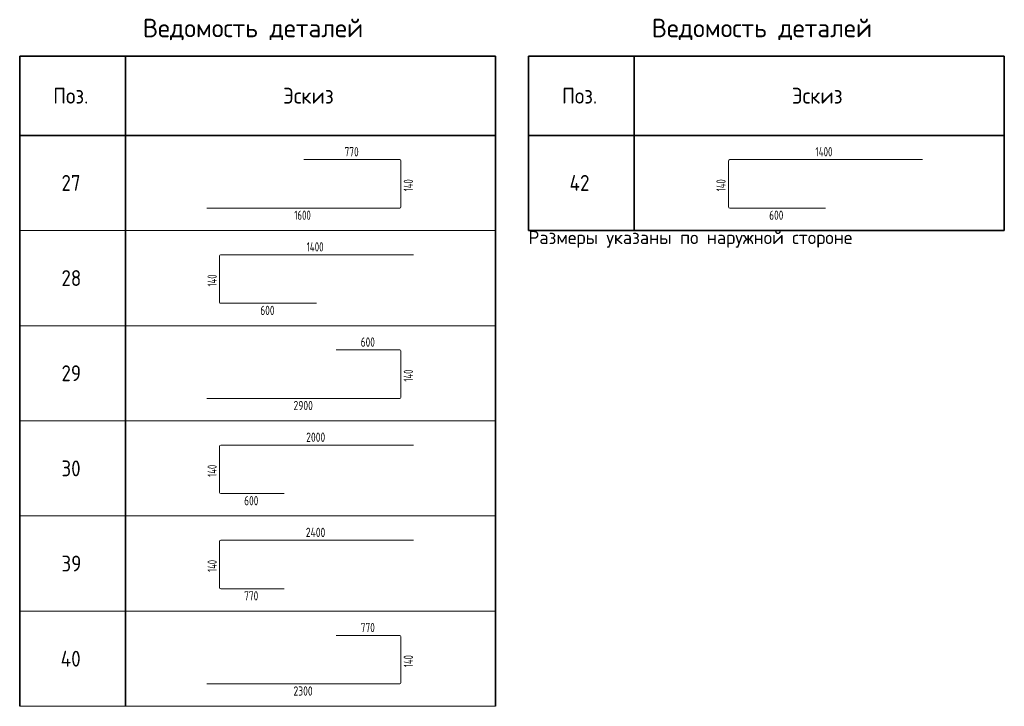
# Model space of a CAD drawing. Header units: metres. Extents: x -38 to 107, y -15 to 21.
# Tile 254 of 254: x 88 to 107, y 2 to 15. Entities that reach past the tile are written whole.
import ezdxf

# ---------------------------------------------------------------- set-up
doc = ezdxf.new("R2010")
doc.units = ezdxf.units.M
doc.styles.add('ISOCPEUR', font='txt')

msp = doc.modelspace()

# ---------------------------------------------------------------- linework, layer by layer
at = {"color": 7, "linetype": 'Continuous', "lineweight": 35, "transparency": 33554687}
for p, q in [((88.274, 14.7472), (97.274, 14.7472)), ((88.274, 13.2472), (88.274, 14.7472)), ((88.274, 14.7472), (88.274, 11.4472)), ((90.274, 13.2472), (90.274, 14.7472)), ((90.274, 14.7472), (90.274, 11.4472)), ((97.274, 13.2472), (97.274, 14.7472)), ((97.274, 14.7472), (97.274, 11.4472)), ((97.9006, 14.7472), (106.9006, 14.7472)), ((97.9006, 13.2472), (97.9006, 14.7472)), ((97.9006, 14.7472), (97.9006, 11.4472)), ((99.9006, 13.2472), (99.9006, 14.7472)), ((99.9006, 14.7472), (99.9006, 11.4472)), ((106.9006, 13.2472), (106.9006, 14.7472)), ((106.9006, 14.7472), (106.9006, 11.4472)), ((97.274, 13.2472), (88.274, 13.2472)), ((106.9006, 13.2472), (97.9006, 13.2472)), ((88.274, 12.9472), (88.274, 9.6472)), ((90.274, 12.9472), (90.274, 9.6472)), ((97.274, 12.9472), (97.274, 9.6472)), ((97.9006, 11.4472), (106.9006, 11.4472)), ((88.274, 11.1472), (88.274, 7.8472)), ((90.274, 11.1472), (90.274, 7.8472)), ((97.274, 11.1472), (97.274, 7.8472)), ((88.274, 9.3472), (88.274, 6.0472)), ((90.274, 9.3472), (90.274, 6.0472)), ((97.274, 9.3472), (97.274, 6.0472)), ((88.274, 7.5472), (88.274, 4.2472)), ((90.274, 7.5472), (90.274, 4.2472)), ((97.274, 7.5472), (97.274, 4.2472)), ((88.274, 5.7472), (88.274, 2.4472)), ((90.274, 5.7472), (90.274, 2.4472)), ((97.274, 5.7472), (97.274, 2.4472))]:
    msp.add_line(p, q, dxfattribs=at)
at = {"color": 7, "linetype": 'Continuous', "lineweight": 18, "transparency": 33554687}
for p, q in [((93.6501, 12.7875), (95.4627, 12.7875)), ((95.4843, 12.7659), (95.4843, 11.892)), ((101.6829, 11.8988), (101.6829, 12.7591)), ((101.7113, 12.7875), (105.3513, 12.7875)), ((95.4627, 11.8704), (91.816, 11.8704)), ((103.5171, 11.8704), (101.7113, 11.8704)), ((92.0563, 10.0893), (92.0563, 10.9686)), ((92.0752, 10.9875), (95.7246, 10.9875)), ((93.8905, 10.0704), (92.0752, 10.0704)), ((94.2615, 9.1875), (95.4654, 9.1875)), ((95.4843, 9.1686), (95.4843, 8.2893)), ((95.4654, 8.2704), (91.816, 8.2704)), ((92.0563, 4.692), (92.0563, 5.5659)), ((92.0779, 5.5875), (95.7246, 5.5875)), ((93.2791, 4.6704), (92.0779, 4.6704)), ((94.2615, 3.7875), (95.4627, 3.7875)), ((95.4843, 3.7659), (95.4843, 2.892)), ((95.4627, 2.8704), (91.816, 2.8704))]:
    msp.add_line(p, q, dxfattribs=at)
at = {"color": 7, "linetype": 'Continuous', "lineweight": 13, "transparency": 33554687}
for p, q in [((88.274, 11.4472), (97.274, 11.4472)), ((97.9006, 11.4472), (106.9006, 11.4472)), ((88.274, 9.6472), (97.274, 9.6472)), ((88.274, 7.8472), (97.274, 7.8472)), ((88.274, 6.0472), (97.274, 6.0472)), ((88.274, 4.2472), (97.274, 4.2472)), ((88.274, 2.4472), (97.274, 2.4472))]:
    msp.add_line(p, q, dxfattribs=at)
at = {"color": 34, "linetype": 'Continuous', "lineweight": 18, "transparency": 33554687}
for p, q in [((92.0563, 6.4907), (92.0563, 7.3672)), ((92.0765, 7.3875), (95.7246, 7.3875)), ((93.2791, 6.4704), (92.0765, 6.4704))]:
    msp.add_line(p, q, dxfattribs=at)
at = {"color": 7, "linetype": 'Continuous', "lineweight": 18, "transparency": 33554687}
for centre, radius, start, end in [((95.4627, 12.7659), 0.0216, 0, 90), ((101.7113, 12.7591), 0.0284, 90, 180), ((95.4627, 11.892), 0.0216, 270, 0), ((101.7113, 11.8988), 0.0284, 180, 270), ((92.0752, 10.9686), 0.0189, 90, 180), ((92.0752, 10.0893), 0.0189, 180, 270), ((95.4654, 9.1686), 0.0189, 0, 90), ((95.4654, 8.2893), 0.0189, 270, 0), ((92.0779, 5.5659), 0.0216, 90, 180), ((92.0779, 4.692), 0.0216, 180, 270), ((95.4627, 3.7659), 0.0216, 0, 90), ((95.4627, 2.892), 0.0216, 270, 0)]:
    msp.add_arc(centre, radius, start, end, dxfattribs=at)
at = {"color": 34, "linetype": 'Continuous', "lineweight": 18, "transparency": 33554687}
for centre, start, end in [((92.0765, 7.3672), 90, 180), ((92.0765, 6.4907), 180, 270)]:
    msp.add_arc(centre, 0.0203, start, end, dxfattribs=at)

# ---------------------------------------------------------------- texts
at = {"color": 7, "linetype": 'Continuous', "lineweight": 35, "transparency": 33554687, "attachment_point": 7, "style": 'ISOCPEUR'}
for s, insert, char_height, width in [('\\W0.98;Ведомость деталей', (90.604, 15.0472), 0.35, 4.509792), ('\\W0.98;Ведомость деталей', (100.2306, 15.0472), 0.35, 4.509792), ('\\W0.92;Поз.', (88.9065, 13.8472), 0.3, 0.872985), ('\\W0.94;Эскиз', (93.2565, 13.8472), 0.3, 1.176116), ('\\W0.92;Поз.', (98.5331, 13.8472), 0.3, 0.872985), ('\\W0.94;Эскиз', (102.8831, 13.8472), 0.3, 1.176116), ('\\W0.87;27', (89.064, 12.1972), 0.3, 0.550812), ('\\W0.88;42', (98.6756, 12.1972), 0.3, 0.581993), ('\\W0.87;28', (89.064, 10.3972), 0.3, 0.550812), ('\\W0.87;29', (89.064, 8.5972), 0.3, 0.550812), ('\\W0.87;30', (89.064, 6.7972), 0.3, 0.550812), ('\\W0.87;39', (89.064, 4.9972), 0.3, 0.550812), ('\\W0.88;40', (89.049, 3.1972), 0.3, 0.581993)]:
    msp.add_mtext(s, dxfattribs=dict(at, insert=insert, char_height=char_height, width=width))
at = {"color": 7, "linetype": 'Continuous', "lineweight": 25, "transparency": 33554687, "char_height": 0.175, "attachment_point": 7, "style": 'ISOCPEUR'}
for s, insert, width in [('\\W0.73;770', (94.4202, 12.8497), 0.357628), ('\\W0.70;1400', (103.3281, 12.8497), 0.438726), ('\\W0.69;1600', (93.4681, 11.649), 0.424394), ('\\W0.73;600', (102.453, 11.649), 0.357628), ('\\W0.70;1400', (93.7015, 11.0497), 0.438726), ('\\W0.73;600', (92.8264, 9.849), 0.357628), ('\\W0.73;600', (94.7259, 9.2497), 0.357628), ('\\W0.75;2900', (93.4541, 8.049), 0.45697), ('\\W0.75;2000', (93.6945, 7.4497), 0.45697), ('\\W0.73;600', (92.5207, 6.249), 0.357628), ('\\W0.75;2400', (93.6875, 5.6497), 0.471152), ('\\W0.73;770', (92.5207, 4.449), 0.357628), ('\\W0.73;770', (94.7259, 3.8497), 0.357628), ('\\W0.75;2300', (93.4541, 2.649), 0.45697)]:
    msp.add_mtext(s, dxfattribs=dict(at, insert=insert, width=width))
at = {"color": 7, "linetype": 'Continuous', "lineweight": 25, "transparency": 33554687, "char_height": 0.175, "width": 0.338176, "attachment_point": 7, "rotation": 90, "style": 'ISOCPEUR'}
for insert in [(95.7136, 12.1889), (101.6286, 12.1889), (92.0019, 10.3889), (95.7136, 8.5889), (92.0019, 6.7889), (92.0019, 4.9889), (95.7136, 3.1889)]:
    msp.add_mtext('\\W0.67;140', dxfattribs=dict(at, insert=insert))
at = {"color": 7, "linetype": 'Continuous', "lineweight": 13, "transparency": 33554687, "insert": (97.9006, 11.1222), "char_height": 0.25, "width": 6.395512, "attachment_point": 7, "style": 'ISOCPEUR'}
msp.add_mtext('\\W0.99;Размеры указаны по наружной стороне', dxfattribs=at)

doc.saveas('drawing.dxf')
